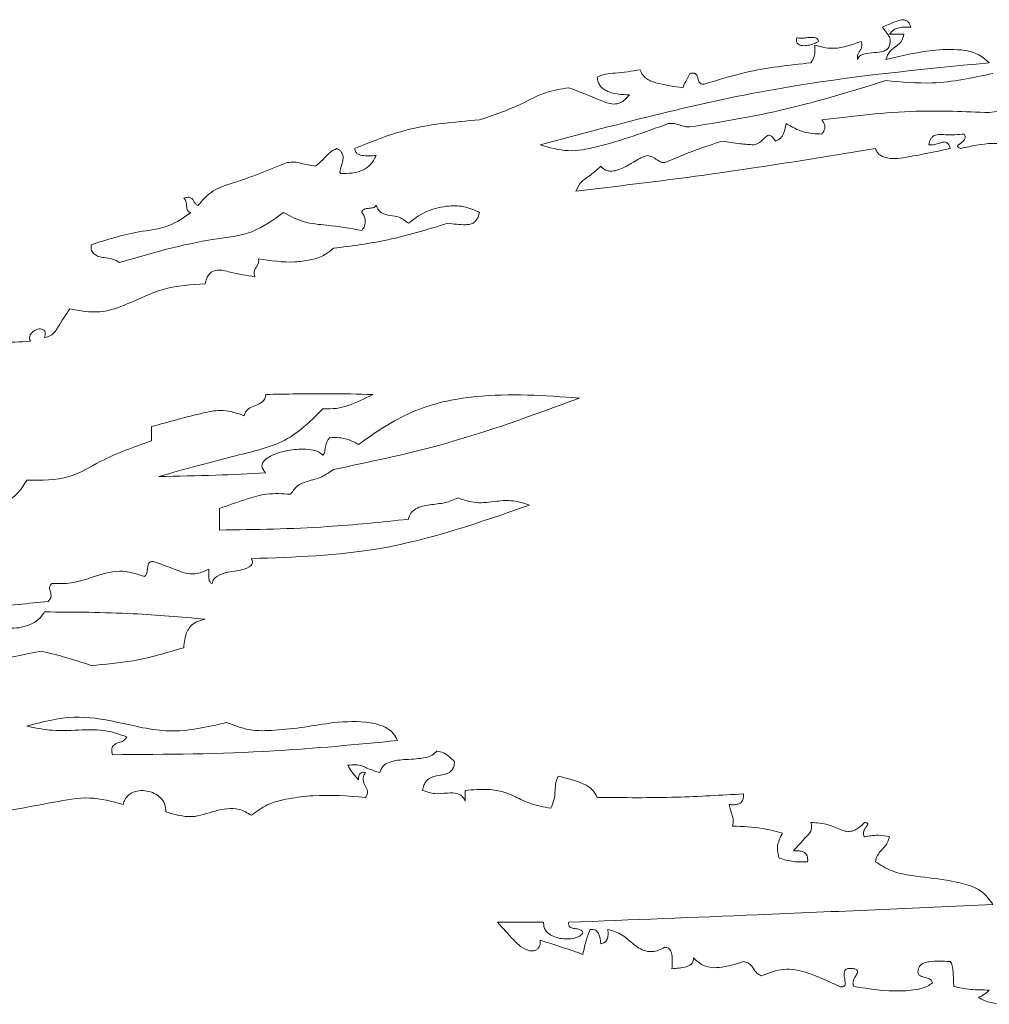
# Paper-space layout 'Sheet1' of a CAD drawing. Header units: millimetres. Extents: x 0 to 4318, y 0 to 2794.
# Tile 65 of 69: x 2503 to 2562, y 2339 to 2400. Entities that reach past the tile are written whole.
import ezdxf

# ---------------------------------------------------------------- set-up
doc = ezdxf.new("R2010")
doc.units = ezdxf.units.MM
doc.header["$LTSCALE"] = 5

psp = doc.layouts.new('Sheet1')

# ---------------------------------------------------------------- linework, layer by layer
at = {"color": 7, "linetype": 'Continuous', "lineweight": 15}
for p, q in [((2556.915, 2398.689), (2556.033, 2398.689)), ((2510.69, 2373.719), (2510.69, 2374.592)), ((2514.852, 2369.56), (2514.852, 2368.24)), ((2529.964, 2351.591), (2529.964, 2352.249)), ((2534.778, 2344.145), (2531.936, 2344.145))]:
    psp.add_line(p, q, dxfattribs=at)
for points, knots in [([(2557.35, 2399.13), (2557.324, 2399.199), (2557.278, 2399.323), (2557.163, 2399.469), (2556.968, 2399.589), (2556.65, 2399.58), (2556.189, 2399.385), (2555.832, 2399.231), (2555.598, 2399.13)], [0, 0, 0, 0, 0.1070549, 0.1924954, 0.266512, 0.4331486, 0.627706, 1, 1, 1, 1]), ([(2555.598, 2399.13), (2555.723, 2398.968), (2555.872, 2398.773), (2556.035, 2398.53), (2556.074, 2398.392), (2556.077, 2398.221), (2556.049, 2398.099), (2556.033, 2398.03)], [0, 0, 0, 0, 0.492873, 0.591447, 0.7001, 0.831378, 1, 1, 1, 1]), ([(2555.807, 2397.151), (2555.876, 2397.327), (2556.011, 2397.672), (2556.445, 2397.937), (2556.807, 2398.25), (2556.878, 2398.538), (2556.915, 2398.689)], [0, 0, 0, 0, 0.2835965, 0.5542434, 0.7657208, 1, 1, 1, 1]), ([(2556.033, 2398.689), (2556.105, 2398.784), (2556.253, 2398.982), (2556.733, 2399.151), (2557.105, 2399.138), (2557.35, 2399.13)], [0, 0, 0, 0, 0.240164, 0.497369, 1, 1, 1, 1]), ([(2550.33, 2398.478), (2550.322, 2398.432), (2550.305, 2398.349), (2550.317, 2398.231), (2550.361, 2398.138), (2550.448, 2398.054), (2550.594, 2398), (2550.828, 2397.983), (2551.137, 2398.027), (2551.407, 2398.113), (2551.588, 2398.196), (2551.639, 2398.237), (2551.66, 2398.254)], [0, 0, 0, 0, 0.080522, 0.1454325, 0.2012624, 0.2547613, 0.3516156, 0.4635096, 0.6581664, 0.8871087, 0.9539721, 1, 1, 1, 1]), ([(2551.66, 2398.254), (2551.656, 2398.281), (2551.649, 2398.333), (2551.612, 2398.399), (2551.558, 2398.446), (2551.423, 2398.508), (2551.171, 2398.505), (2550.864, 2398.471), (2550.574, 2398.435), (2550.407, 2398.464), (2550.33, 2398.478)], [0, 0, 0, 0, 0.056435, 0.105262, 0.152215, 0.201807, 0.406098, 0.652781, 0.841713, 1, 1, 1, 1]), ([(2554.287, 2398.254), (2553.739, 2398.051), (2553.03, 2397.789), (2552.046, 2397.851), (2551.659, 2397.964), (2551.433, 2398.03)], [0, 0, 0, 0, 0.5877797, 0.7596573, 1, 1, 1, 1]), ([(2554.067, 2397.151), (2554.059, 2397.234), (2554.044, 2397.38), (2554.134, 2397.569), (2554.229, 2397.693), (2554.293, 2397.813), (2554.325, 2397.933), (2554.327, 2398.085), (2554.302, 2398.193), (2554.287, 2398.254)], [0, 0, 0, 0, 0.210055, 0.369684, 0.521098, 0.613467, 0.715633, 0.839479, 1, 1, 1, 1]), ([(2551.433, 2398.03), (2551.443, 2397.902), (2551.462, 2397.667), (2551.41, 2397.283), (2551.281, 2397.065), (2551.206, 2396.94)], [0, 0, 0, 0, 0.339843, 0.620735, 1, 1, 1, 1]), ([(2556.033, 2398.03), (2556.021, 2397.985), (2555.997, 2397.899), (2555.89, 2397.755), (2555.585, 2397.591), (2555.073, 2397.563), (2554.572, 2397.535), (2554.195, 2397.387), (2554.109, 2397.229), (2554.067, 2397.151)], [0, 0, 0, 0, 0.060612, 0.115829, 0.228075, 0.497666, 0.772807, 0.888563, 1, 1, 1, 1]), ([(2562.165, 2396.94), (2561.926, 2397.142), (2561.427, 2397.566), (2560.173, 2397.804), (2558.276, 2397.722), (2556.751, 2397.37), (2555.807, 2397.151)], [0, 0, 0, 0, 0.139564, 0.2925719, 0.5616717, 1, 1, 1, 1]), ([(2534.564, 2391.899), (2539.491, 2393.213), (2548.561, 2395.63), (2557.9, 2396.529), (2562.165, 2396.94)], [0, 0, 0, 0, 0.543343, 1, 1, 1, 1]), ([(2551.206, 2396.94), (2549.853, 2396.794), (2547.622, 2396.554), (2545.482, 2395.886), (2544.64, 2395.623)], [0, 0, 0, 0, 0.606355, 1, 1, 1, 1]), ([(2540.707, 2396.508), (2540.199, 2396.427), (2539.491, 2396.315), (2538.589, 2396.268), (2538.233, 2396.129), (2538.067, 2396.064)], [0, 0, 0, 0, 0.575839, 0.802656, 1, 1, 1, 1]), ([(2543.323, 2395.406), (2542.798, 2395.479), (2542.038, 2395.584), (2541.191, 2395.871), (2540.84, 2396.19), (2540.752, 2396.4), (2540.707, 2396.508)], [0, 0, 0, 0, 0.534803, 0.773235, 0.883772, 1, 1, 1, 1]), ([(2543.764, 2396.285), (2543.679, 2396.122), (2543.527, 2395.832), (2543.385, 2395.536), (2543.323, 2395.406)], [0, 0, 0, 0, 0.558682, 1, 1, 1, 1]), ([(2544.64, 2395.623), (2544.608, 2395.621), (2544.55, 2395.617), (2544.469, 2395.636), (2544.396, 2395.679), (2544.337, 2395.755), (2544.281, 2395.891), (2544.24, 2396.068), (2544.161, 2396.23), (2544.056, 2396.293), (2543.975, 2396.312), (2543.875, 2396.311), (2543.804, 2396.294), (2543.764, 2396.285)], [0, 0, 0, 0, 0.075937, 0.138134, 0.193169, 0.273801, 0.359897, 0.541971, 0.708348, 0.764038, 0.826942, 0.90357, 1, 1, 1, 1]), ([(2562.391, 2396.285), (2561.151, 2396.019), (2558.973, 2395.553), (2556.759, 2395.758), (2555.807, 2395.847)], [0, 0, 0, 0, 0.56949, 1, 1, 1, 1]), ([(2538.067, 2396.064), (2538.084, 2395.957), (2538.115, 2395.756), (2538.263, 2395.497), (2538.47, 2395.305), (2539.038, 2395.013), (2539.59, 2394.988), (2540.046, 2394.968)], [0, 0, 0, 0, 0.129034, 0.24191, 0.350668, 0.464059, 1, 1, 1, 1]), ([(2555.807, 2395.847), (2553.613, 2395.169), (2549.661, 2393.949), (2545.579, 2393.291), (2543.764, 2392.998)], [0, 0, 0, 0, 0.555203, 1, 1, 1, 1]), ([(2536.316, 2395.406), (2535.835, 2395.328), (2534.797, 2395.16), (2533.085, 2394.189), (2531.699, 2393.723), (2530.846, 2393.436)], [0, 0, 0, 0, 0.248449, 0.53695, 1, 1, 1, 1]), ([(2540.046, 2394.968), (2539.959, 2394.862), (2539.801, 2394.67), (2539.505, 2394.478), (2539.153, 2394.385), (2538.735, 2394.437), (2537.799, 2394.852), (2536.981, 2395.157), (2536.316, 2395.406)], [0, 0, 0, 0, 0.099542, 0.180916, 0.253364, 0.361674, 0.480631, 1, 1, 1, 1]), ([(2562.165, 2393.877), (2563.78, 2394.129), (2566.69, 2394.583), (2569.626, 2394.393), (2570.932, 2394.309)], [0, 0, 0, 0, 0.555235, 1, 1, 1, 1]), ([(2551.868, 2393.436), (2553.803, 2393.671), (2557.225, 2394.087), (2560.668, 2393.941), (2562.165, 2393.877)], [0, 0, 0, 0, 0.565267, 1, 1, 1, 1]), ([(2530.846, 2393.436), (2529.27, 2393.303), (2526.621, 2393.079), (2524.166, 2392.08), (2523.171, 2391.675)], [0, 0, 0, 0, 0.594715, 1, 1, 1, 1]), ([(2542.453, 2393.213), (2541.003, 2392.684), (2539.006, 2391.956), (2536.28, 2391.401), (2535.136, 2391.733), (2534.564, 2391.899)], [0, 0, 0, 0, 0.5691732, 0.7843014, 1, 1, 1, 1]), ([(2543.764, 2392.998), (2543.708, 2392.999), (2543.582, 2393), (2543.337, 2393.061), (2543.046, 2393.139), (2542.735, 2393.225), (2542.54, 2393.216), (2542.453, 2393.213)], [0, 0, 0, 0, 0.125051, 0.282918, 0.564076, 0.806146, 1, 1, 1, 1]), ([(2549.026, 2392.122), (2549.133, 2392.175), (2549.348, 2392.281), (2549.581, 2392.682), (2549.638, 2393.005), (2549.675, 2393.213)], [0, 0, 0, 0, 0.262887, 0.527273, 1, 1, 1, 1]), ([(2549.675, 2393.213), (2550.025, 2393.008), (2550.704, 2392.611), (2551.488, 2392.579), (2551.868, 2392.563)], [0, 0, 0, 0, 0.51581, 1, 1, 1, 1]), ([(2551.868, 2392.563), (2551.911, 2392.618), (2551.988, 2392.718), (2552.061, 2392.884), (2552.073, 2393.061), (2552.006, 2393.253), (2551.917, 2393.371), (2551.868, 2393.436)], [0, 0, 0, 0, 0.213602, 0.389265, 0.547869, 0.748838, 1, 1, 1, 1]), ([(2542.227, 2390.806), (2542.864, 2391.078), (2544.015, 2391.57), (2545.206, 2391.952), (2545.736, 2392.122)], [0, 0, 0, 0, 0.554528, 1, 1, 1, 1]), ([(2545.736, 2392.122), (2546.108, 2392.065), (2546.763, 2391.965), (2547.423, 2391.919), (2547.709, 2391.899)], [0, 0, 0, 0, 0.567904, 1, 1, 1, 1]), ([(2547.709, 2391.899), (2547.823, 2391.938), (2548.043, 2392.014), (2548.274, 2392.245), (2548.438, 2392.417), (2548.586, 2392.495), (2548.693, 2392.489), (2548.787, 2392.434), (2548.905, 2392.317), (2548.976, 2392.202), (2549.026, 2392.122)], [0, 0, 0, 0, 0.214399, 0.411422, 0.575955, 0.640965, 0.702798, 0.758829, 0.832685, 1, 1, 1, 1]), ([(2560.627, 2392.563), (2560.242, 2392.531), (2559.712, 2392.486), (2559.072, 2392.562), (2558.747, 2392.48), (2558.585, 2392.304), (2558.497, 2392.122), (2558.465, 2391.979), (2558.447, 2391.899)], [0, 0, 0, 0, 0.454464, 0.626125, 0.763433, 0.82698, 0.903197, 1, 1, 1, 1]), ([(2558.447, 2391.899), (2558.565, 2391.898), (2558.789, 2391.896), (2559.06, 2391.991), (2559.267, 2392.058), (2559.425, 2392.088), (2559.56, 2392.051), (2559.651, 2391.959), (2559.717, 2391.834), (2559.747, 2391.733), (2559.764, 2391.675)], [0, 0, 0, 0, 0.224939, 0.426639, 0.543815, 0.642992, 0.73138, 0.798542, 0.884985, 1, 1, 1, 1]), ([(2560.413, 2391.675), (2560.379, 2391.686), (2560.321, 2391.705), (2560.259, 2391.737), (2560.229, 2391.764), (2560.216, 2391.782), (2560.211, 2391.802), (2560.214, 2391.828), (2560.233, 2391.86), (2560.279, 2391.905), (2560.377, 2391.98), (2560.498, 2392.067), (2560.606, 2392.18), (2560.662, 2392.278), (2560.68, 2392.377), (2560.67, 2392.471), (2560.642, 2392.531), (2560.627, 2392.563)], [0, 0, 0, 0, 0.08942, 0.150131, 0.171944, 0.189701, 0.2052, 0.220475, 0.253673, 0.296148, 0.380377, 0.560923, 0.666075, 0.767761, 0.836556, 0.911654, 1, 1, 1, 1]), ([(2564.792, 2391.675), (2563.98, 2391.844), (2562.515, 2392.149), (2561.06, 2391.821), (2560.413, 2391.675)], [0, 0, 0, 0, 0.554982, 1, 1, 1, 1]), ([(2522.074, 2391.675), (2521.925, 2391.604), (2521.632, 2391.463), (2521.264, 2391.015), (2520.953, 2390.75), (2520.763, 2390.588)], [0, 0, 0, 0, 0.285524, 0.562286, 1, 1, 1, 1]), ([(2522.301, 2390.147), (2522.292, 2390.155), (2522.275, 2390.172), (2522.261, 2390.208), (2522.254, 2390.287), (2522.307, 2390.499), (2522.407, 2390.759), (2522.463, 2391.06), (2522.448, 2391.273), (2522.37, 2391.445), (2522.248, 2391.581), (2522.135, 2391.642), (2522.074, 2391.675)], [0, 0, 0, 0, 0.0204825, 0.041562, 0.0652771, 0.1579676, 0.4152633, 0.5536114, 0.6877414, 0.7787043, 0.8792396, 1, 1, 1, 1]), ([(2523.171, 2391.675), (2523.175, 2391.633), (2523.184, 2391.555), (2523.233, 2391.451), (2523.317, 2391.357), (2523.451, 2391.287), (2523.846, 2391.201), (2524.197, 2391.224), (2524.487, 2391.243)], [0, 0, 0, 0, 0.081621, 0.152487, 0.219273, 0.32319, 0.439962, 1, 1, 1, 1]), ([(2555.163, 2391.675), (2551.834, 2391.129), (2545.718, 2390.127), (2539.566, 2389.39), (2536.763, 2389.054)], [0, 0, 0, 0, 0.544463, 1, 1, 1, 1]), ([(2559.764, 2391.675), (2558.911, 2391.492), (2557.645, 2391.22), (2556.234, 2391.002), (2555.655, 2391.152), (2555.437, 2391.269), (2555.259, 2391.445), (2555.196, 2391.597), (2555.163, 2391.675)], [0, 0, 0, 0, 0.537188, 0.797955, 0.851068, 0.900215, 0.948333, 1, 1, 1, 1]), ([(2519.011, 2390.806), (2517.929, 2390.368), (2516.428, 2389.761), (2514.403, 2389.175), (2513.817, 2388.501), (2513.535, 2388.178)], [0, 0, 0, 0, 0.573459, 0.795389, 1, 1, 1, 1]), ([(2520.763, 2390.588), (2520.457, 2390.642), (2520.029, 2390.717), (2519.45, 2390.87), (2519.169, 2390.829), (2519.011, 2390.806)], [0, 0, 0, 0, 0.526177, 0.734882, 1, 1, 1, 1]), ([(2524.487, 2391.243), (2524.385, 2391.043), (2524.179, 2390.643), (2523.609, 2390.295), (2522.969, 2390.138), (2522.535, 2390.144), (2522.301, 2390.147)], [0, 0, 0, 0, 0.252929, 0.505933, 0.732608, 1, 1, 1, 1]), ([(2538.294, 2390.588), (2538.356, 2390.521), (2538.474, 2390.395), (2538.713, 2390.295), (2539.157, 2390.264), (2539.818, 2390.541), (2540.416, 2390.912), (2540.871, 2391.17), (2541.056, 2391.221), (2541.136, 2391.243)], [0, 0, 0, 0, 0.085839, 0.163071, 0.240592, 0.504577, 0.818405, 0.920601, 1, 1, 1, 1]), ([(2541.136, 2391.243), (2541.242, 2391.226), (2541.47, 2391.187), (2541.727, 2390.989), (2541.975, 2390.823), (2542.147, 2390.811), (2542.227, 2390.806)], [0, 0, 0, 0, 0.265815, 0.572913, 0.803384, 1, 1, 1, 1]), ([(2536.763, 2389.054), (2536.85, 2389.249), (2537.022, 2389.635), (2537.668, 2390.025), (2538.056, 2390.374), (2538.294, 2390.588)], [0, 0, 0, 0, 0.284452, 0.562061, 1, 1, 1, 1]), ([(2513.535, 2388.178), (2513.481, 2388.206), (2513.373, 2388.262), (2513.291, 2388.426), (2513.204, 2388.582), (2513.068, 2388.672), (2512.932, 2388.683), (2512.803, 2388.666), (2512.711, 2388.636), (2512.659, 2388.619)], [0, 0, 0, 0, 0.16144, 0.322951, 0.484407, 0.647261, 0.737902, 0.85246, 1, 1, 1, 1]), ([(2512.659, 2388.619), (2512.691, 2388.596), (2512.758, 2388.548), (2512.816, 2388.372), (2512.835, 2388.146), (2512.862, 2387.911), (2512.961, 2387.787), (2513.038, 2387.751), (2513.083, 2387.746), (2513.107, 2387.743)], [0, 0, 0, 0, 0.108814, 0.227009, 0.502535, 0.762507, 0.873729, 0.93252, 1, 1, 1, 1]), ([(2523.605, 2387.743), (2523.609, 2387.766), (2523.615, 2387.809), (2523.655, 2387.883), (2523.782, 2387.976), (2524.017, 2387.999), (2524.243, 2388.016), (2524.418, 2388.077), (2524.465, 2388.145), (2524.487, 2388.178)], [0, 0, 0, 0, 0.065512, 0.123099, 0.23395, 0.495614, 0.771294, 0.889563, 1, 1, 1, 1]), ([(2524.487, 2388.178), (2524.532, 2388.077), (2524.614, 2387.895), (2524.903, 2387.647), (2525.356, 2387.556), (2525.951, 2387.494), (2526.286, 2387.228), (2526.466, 2387.084)], [0, 0, 0, 0, 0.138815, 0.251131, 0.469624, 0.713639, 1, 1, 1, 1]), ([(2526.466, 2387.084), (2526.797, 2387.334), (2527.495, 2387.859), (2528.704, 2388.157), (2529.882, 2388.182), (2530.528, 2387.888), (2530.846, 2387.743)], [0, 0, 0, 0, 0.262623, 0.552359, 0.779726, 1, 1, 1, 1]), ([(2513.107, 2387.743), (2512.665, 2387.436), (2511.699, 2386.765), (2509.487, 2386.567), (2507.929, 2386.07), (2506.969, 2385.764)], [0, 0, 0, 0, 0.2441427, 0.5343705, 1, 1, 1, 1]), ([(2508.708, 2384.671), (2510.63, 2385.235), (2513.294, 2386.017), (2516.902, 2386.368), (2518.166, 2387.288), (2518.791, 2387.743)], [0, 0, 0, 0, 0.566997, 0.785954, 1, 1, 1, 1]), ([(2518.791, 2387.743), (2519.203, 2387.523), (2520.032, 2387.079), (2521.711, 2386.959), (2522.888, 2386.763), (2523.605, 2386.643)], [0, 0, 0, 0, 0.278172, 0.560274, 1, 1, 1, 1]), ([(2523.605, 2386.643), (2523.672, 2386.734), (2523.806, 2386.917), (2523.83, 2387.24), (2523.768, 2387.529), (2523.66, 2387.672), (2523.605, 2387.743)], [0, 0, 0, 0, 0.275532, 0.556492, 0.778685, 1, 1, 1, 1]), ([(2530.846, 2387.743), (2530.817, 2387.651), (2530.766, 2387.486), (2530.646, 2387.278), (2530.484, 2387.111), (2530.26, 2387.006), (2529.705, 2386.978), (2529.246, 2387.037), (2528.873, 2387.084)], [0, 0, 0, 0, 0.121461, 0.219523, 0.301861, 0.412338, 0.524047, 1, 1, 1, 1]), ([(2528.873, 2387.084), (2527.657, 2386.708), (2525.364, 2385.999), (2522.984, 2385.691), (2521.866, 2385.547)], [0, 0, 0, 0, 0.530183, 1, 1, 1, 1]), ([(2506.969, 2385.764), (2506.963, 2385.64), (2506.953, 2385.418), (2507.159, 2385.151), (2507.447, 2385.035), (2507.827, 2384.957), (2508.282, 2384.926), (2508.573, 2384.752), (2508.708, 2384.671)], [0, 0, 0, 0, 0.1593768, 0.2830169, 0.413166, 0.5591887, 0.7954552, 1, 1, 1, 1]), ([(2521.866, 2385.547), (2521.67, 2385.388), (2521.248, 2385.044), (2520.404, 2384.813), (2519.063, 2384.625), (2518.002, 2384.782), (2517.26, 2384.891)], [0, 0, 0, 0, 0.155854, 0.336392, 0.535625, 1, 1, 1, 1]), ([(2517.26, 2384.891), (2517.266, 2384.809), (2517.279, 2384.663), (2517.184, 2384.476), (2517.087, 2384.354), (2517.022, 2384.235), (2516.99, 2384.116), (2516.99, 2383.965), (2517.017, 2383.858), (2517.033, 2383.798)], [0, 0, 0, 0, 0.209684, 0.370401, 0.5229, 0.615209, 0.716753, 0.839833, 1, 1, 1, 1]), ([(2517.033, 2383.798), (2516.523, 2383.88), (2515.869, 2383.984), (2515.109, 2384.187), (2514.726, 2384.226), (2514.412, 2384.14), (2514.201, 2383.942), (2514.057, 2383.683), (2514.001, 2383.474), (2513.97, 2383.357)], [0, 0, 0, 0, 0.433483, 0.555974, 0.661005, 0.753612, 0.819138, 0.898386, 1, 1, 1, 1]), ([(2513.97, 2383.357), (2513.114, 2383.311), (2511.449, 2383.22), (2509.44, 2382.187), (2507.494, 2381.48), (2506.273, 2381.709), (2505.652, 2381.826)], [0, 0, 0, 0, 0.295215, 0.574403, 0.783409, 1, 1, 1, 1]), ([(2505.652, 2381.826), (2505.407, 2381.454), (2505.099, 2380.985), (2504.758, 2380.4), (2504.481, 2380.153), (2504.241, 2380.097), (2504.114, 2380.068)], [0, 0, 0, 0, 0.554116, 0.698516, 0.840708, 1, 1, 1, 1]), ([(2504.114, 2380.068), (2504.129, 2380.122), (2504.156, 2380.218), (2504.158, 2380.354), (2504.125, 2380.461), (2504.051, 2380.549), (2503.925, 2380.598), (2503.705, 2380.593), (2503.483, 2380.5), (2503.303, 2380.345), (2503.216, 2380.213), (2503.183, 2380.082), (2503.188, 2379.961), (2503.221, 2379.886), (2503.239, 2379.847)], [0, 0, 0, 0, 0.090407, 0.160749, 0.217198, 0.266928, 0.342006, 0.426798, 0.618112, 0.715469, 0.808323, 0.868738, 0.931008, 1, 1, 1, 1]), ([(2503.239, 2379.847), (2502.599, 2379.791), (2501.49, 2379.694), (2500.411, 2379.957), (2499.955, 2380.068)], [0, 0, 0, 0, 0.577128, 1, 1, 1, 1]), ([(2516.384, 2375.253), (2516.403, 2375.339), (2516.439, 2375.502), (2516.681, 2375.741), (2517.06, 2375.884), (2517.419, 2376.031), (2517.606, 2376.23), (2517.685, 2376.385), (2517.699, 2376.504), (2517.707, 2376.567)], [0, 0, 0, 0, 0.13048, 0.247457, 0.495004, 0.741601, 0.820589, 0.903863, 1, 1, 1, 1]), ([(2517.707, 2376.567), (2518.984, 2376.594), (2521.173, 2376.639), (2523.362, 2376.588), (2524.273, 2376.567)], [0, 0, 0, 0, 0.583676, 1, 1, 1, 1]), ([(2524.273, 2376.567), (2523.777, 2376.31), (2523.067, 2375.942), (2522.014, 2375.675), (2521.491, 2375.684), (2521.21, 2375.688)], [0, 0, 0, 0, 0.516972, 0.740043, 1, 1, 1, 1]), ([(2536.977, 2376.343), (2534.144, 2375.301), (2529.207, 2373.484), (2524.059, 2372.416), (2521.866, 2371.961)], [0, 0, 0, 0, 0.573882, 1, 1, 1, 1]), ([(2523.397, 2373.501), (2524.457, 2374.236), (2526.628, 2375.742), (2531.382, 2376.749), (2534.85, 2376.498), (2536.977, 2376.343)], [0, 0, 0, 0, 0.269232, 0.551929, 1, 1, 1, 1]), ([(2521.21, 2375.688), (2520.531, 2375.005), (2519.098, 2373.565), (2515.389, 2372.72), (2512.756, 2371.985), (2511.125, 2371.529)], [0, 0, 0, 0, 0.2552724, 0.538734, 1, 1, 1, 1]), ([(2510.69, 2374.592), (2511.742, 2374.889), (2513.177, 2375.295), (2515.133, 2375.7), (2515.951, 2375.408), (2516.384, 2375.253)], [0, 0, 0, 0, 0.564448, 0.769313, 1, 1, 1, 1]), ([(2521.21, 2372.84), (2521.239, 2372.872), (2521.302, 2372.94), (2521.338, 2373.127), (2521.366, 2373.364), (2521.442, 2373.67), (2521.574, 2373.843), (2521.645, 2373.936)], [0, 0, 0, 0, 0.105743, 0.227354, 0.462617, 0.709434, 1, 1, 1, 1]), ([(2521.645, 2373.936), (2522.02, 2373.926), (2522.64, 2373.91), (2523.182, 2373.617), (2523.397, 2373.501)], [0, 0, 0, 0, 0.603433, 1, 1, 1, 1]), ([(2503.018, 2371.308), (2503.911, 2371.29), (2505.528, 2371.258), (2507.883, 2372.737), (2509.619, 2373.344), (2510.69, 2373.719)], [0, 0, 0, 0, 0.3211192, 0.5812618, 1, 1, 1, 1]), ([(2517.707, 2371.749), (2517.661, 2371.793), (2517.579, 2371.874), (2517.496, 2372.013), (2517.456, 2372.17), (2517.494, 2372.353), (2517.666, 2372.583), (2518.009, 2372.805), (2518.621, 2373.043), (2519.506, 2373.217), (2520.352, 2373.221), (2520.958, 2373.055), (2521.132, 2372.907), (2521.21, 2372.84)], [0, 0, 0, 0, 0.040217, 0.073356, 0.101952, 0.142511, 0.18769, 0.282265, 0.399126, 0.606601, 0.855588, 0.934459, 1, 1, 1, 1]), ([(2511.125, 2371.529), (2512.293, 2371.549), (2514.488, 2371.587), (2516.681, 2371.698), (2517.707, 2371.749)], [0, 0, 0, 0, 0.532239, 1, 1, 1, 1]), ([(2521.866, 2371.961), (2521.631, 2371.796), (2521.141, 2371.451), (2520.337, 2371.274), (2519.604, 2371), (2519.353, 2370.62), (2519.232, 2370.436)], [0, 0, 0, 0, 0.273247, 0.571473, 0.792219, 1, 1, 1, 1]), ([(2499.514, 2369.995), (2499.775, 2369.881), (2500.273, 2369.663), (2501.089, 2369.697), (2501.854, 2369.988), (2502.549, 2370.525), (2502.861, 2371.047), (2503.018, 2371.308)], [0, 0, 0, 0, 0.2013074, 0.3858713, 0.5671633, 0.7829923, 1, 1, 1, 1]), ([(2519.232, 2370.436), (2518.736, 2370.47), (2517.831, 2370.533), (2516.372, 2370.104), (2515.422, 2369.764), (2514.852, 2369.56)], [0, 0, 0, 0, 0.327597, 0.596901, 1, 1, 1, 1]), ([(2533.908, 2369.777), (2530.874, 2368.714), (2525.334, 2366.772), (2519.475, 2366.574), (2516.825, 2366.485)], [0, 0, 0, 0, 0.547588, 1, 1, 1, 1]), ([(2526.466, 2368.901), (2526.507, 2369.037), (2526.585, 2369.299), (2527.047, 2369.661), (2527.79, 2369.817), (2528.692, 2369.863), (2529.254, 2370.101), (2529.516, 2370.212)], [0, 0, 0, 0, 0.118782, 0.229377, 0.480934, 0.757584, 1, 1, 1, 1]), ([(2529.516, 2370.212), (2529.885, 2370.088), (2530.66, 2369.827), (2531.812, 2370.018), (2532.925, 2370.096), (2533.581, 2369.883), (2533.908, 2369.777)], [0, 0, 0, 0, 0.257317, 0.541297, 0.770937, 1, 1, 1, 1]), ([(2514.852, 2368.24), (2517.069, 2368.272), (2520.95, 2368.328), (2524.81, 2368.729), (2526.466, 2368.901)], [0, 0, 0, 0, 0.571054, 1, 1, 1, 1]), ([(2510.911, 2366.273), (2510.871, 2366.283), (2510.799, 2366.3), (2510.699, 2366.302), (2510.618, 2366.283), (2510.542, 2366.235), (2510.483, 2366.143), (2510.444, 2365.99), (2510.425, 2365.789), (2510.401, 2365.597), (2510.335, 2365.453), (2510.275, 2365.414), (2510.246, 2365.394)], [0, 0, 0, 0, 0.09429, 0.168991, 0.22989, 0.283598, 0.372999, 0.473118, 0.647626, 0.83783, 0.920358, 1, 1, 1, 1]), ([(2514.197, 2365.832), (2513.963, 2365.727), (2513.551, 2365.54), (2512.9, 2365.529), (2512.055, 2365.846), (2511.397, 2366.091), (2510.911, 2366.273)], [0, 0, 0, 0, 0.221016, 0.389205, 0.547702, 1, 1, 1, 1]), ([(2516.825, 2366.485), (2516.842, 2366.446), (2516.874, 2366.375), (2516.891, 2366.267), (2516.875, 2366.157), (2516.804, 2366.048), (2516.347, 2365.743), (2515.58, 2365.733), (2514.837, 2365.503), (2514.491, 2365.234), (2514.434, 2365.046), (2514.405, 2364.953)], [0, 0, 0, 0, 0.039664, 0.072274, 0.10065, 0.141862, 0.18859, 0.607444, 0.820679, 0.911156, 1, 1, 1, 1]), ([(2510.246, 2365.394), (2509.733, 2365.553), (2508.661, 2365.885), (2507.147, 2365.373), (2505.801, 2364.929), (2504.95, 2364.945), (2504.549, 2364.953)], [0, 0, 0, 0, 0.27045, 0.564767, 0.795165, 1, 1, 1, 1]), ([(2514.405, 2364.953), (2514.372, 2364.965), (2514.309, 2364.988), (2514.224, 2365.11), (2514.193, 2365.402), (2514.195, 2365.655), (2514.197, 2365.832)], [0, 0, 0, 0, 0.105937, 0.206309, 0.44251, 1, 1, 1, 1]), ([(2504.549, 2364.953), (2504.521, 2364.923), (2504.469, 2364.87), (2504.423, 2364.775), (2504.4, 2364.627), (2504.474, 2364.432), (2504.53, 2364.224), (2504.487, 2364.065), (2504.426, 2363.959), (2504.363, 2363.895), (2504.329, 2363.86)], [0, 0, 0, 0, 0.102837, 0.185596, 0.258366, 0.472721, 0.695556, 0.778724, 0.877018, 1, 1, 1, 1]), ([(2504.329, 2363.86), (2503.106, 2363.731), (2500.989, 2363.509), (2498.871, 2363.297), (2497.977, 2363.208)], [0, 0, 0, 0, 0.577847, 1, 1, 1, 1]), ([(2501.272, 2362.546), (2501.432, 2362.441), (2501.764, 2362.222), (2502.394, 2362.199), (2503.044, 2362.337), (2503.69, 2362.64), (2503.978, 2363.025), (2504.114, 2363.208)], [0, 0, 0, 0, 0.1743418, 0.3620253, 0.5608141, 0.7915456, 1, 1, 1, 1]), ([(2504.114, 2363.208), (2505.928, 2363.199), (2509.219, 2363.184), (2512.498, 2362.896), (2513.97, 2362.767)], [0, 0, 0, 0, 0.550858, 1, 1, 1, 1]), ([(2513.97, 2362.767), (2513.789, 2362.72), (2513.465, 2362.637), (2513.076, 2362.359), (2512.741, 2361.828), (2512.694, 2361.353), (2512.659, 2361.012)], [0, 0, 0, 0, 0.232214, 0.415026, 0.580306, 1, 1, 1, 1]), ([(2503.9, 2360.797), (2501.582, 2360.343), (2498.744, 2359.787), (2495.514, 2359.02), (2494.086, 2358.914), (2493.304, 2359.297), (2492.936, 2359.477)], [0, 0, 0, 0, 0.629758, 0.770966, 0.892242, 1, 1, 1, 1]), ([(2506.969, 2359.921), (2506.401, 2360.109), (2505.39, 2360.443), (2504.355, 2360.689), (2503.9, 2360.797)], [0, 0, 0, 0, 0.561241, 1, 1, 1, 1]), ([(2512.659, 2361.012), (2511.63, 2360.705), (2509.768, 2360.151), (2507.834, 2359.992), (2506.969, 2359.921)], [0, 0, 0, 0, 0.552938, 1, 1, 1, 1]), ([(2515.287, 2356.415), (2514.113, 2356.142), (2511.851, 2355.616), (2508.752, 2356.452), (2505.797, 2356.932), (2503.977, 2356.449), (2503.018, 2356.194)], [0, 0, 0, 0, 0.286138, 0.551125, 0.763262, 1, 1, 1, 1]), ([(2521.866, 2356.415), (2520.673, 2356.221), (2518.962, 2355.943), (2516.703, 2355.878), (2515.747, 2356.24), (2515.287, 2356.415)], [0, 0, 0, 0, 0.544749, 0.78111, 1, 1, 1, 1]), ([(2525.804, 2355.312), (2525.725, 2355.465), (2525.569, 2355.767), (2525, 2356.2), (2523.739, 2356.549), (2522.622, 2356.469), (2521.866, 2356.415)], [0, 0, 0, 0, 0.117381, 0.232263, 0.480575, 1, 1, 1, 1]), ([(2503.018, 2356.194), (2503.539, 2356.085), (2504.664, 2355.85), (2506.292, 2355.981), (2507.85, 2355.986), (2508.732, 2355.684), (2509.156, 2355.539)], [0, 0, 0, 0, 0.255599, 0.552414, 0.785324, 1, 1, 1, 1]), ([(2509.156, 2355.539), (2509.11, 2355.46), (2509.017, 2355.298), (2508.739, 2355.211), (2508.481, 2355.13), (2508.288, 2354.981), (2508.234, 2354.799), (2508.236, 2354.629), (2508.268, 2354.508), (2508.286, 2354.439)], [0, 0, 0, 0, 0.164857, 0.339945, 0.51937, 0.683495, 0.765019, 0.866635, 1, 1, 1, 1]), ([(2508.286, 2354.439), (2511.591, 2354.459), (2517.444, 2354.494), (2523.269, 2355.064), (2525.804, 2355.312)], [0, 0, 0, 0, 0.564662, 1, 1, 1, 1]), ([(2524.702, 2353.343), (2524.76, 2353.485), (2524.877, 2353.767), (2525.477, 2354.085), (2526.385, 2354.154), (2527.277, 2354.183), (2527.937, 2354.381), (2528.127, 2354.567), (2528.218, 2354.657)], [0, 0, 0, 0, 0.1132657, 0.2246927, 0.4899187, 0.8003836, 0.904849, 1, 1, 1, 1]), ([(2528.218, 2354.657), (2528.355, 2354.637), (2528.61, 2354.601), (2528.964, 2354.333), (2529.178, 2354.128), (2529.308, 2354.004)], [0, 0, 0, 0, 0.312765, 0.58349, 1, 1, 1, 1]), ([(2529.308, 2354.004), (2529.295, 2353.903), (2529.272, 2353.723), (2529.156, 2353.495), (2528.876, 2353.247), (2528.353, 2353.176), (2527.826, 2353.077), (2527.534, 2352.806), (2527.399, 2352.558), (2527.362, 2352.36), (2527.342, 2352.249)], [0, 0, 0, 0, 0.104434, 0.186347, 0.258372, 0.481664, 0.713279, 0.792984, 0.884695, 1, 1, 1, 1]), ([(2522.736, 2353.787), (2522.899, 2353.809), (2523.191, 2353.848), (2523.598, 2353.77), (2524.066, 2353.542), (2524.438, 2353.425), (2524.702, 2353.343)], [0, 0, 0, 0, 0.2402, 0.428775, 0.596515, 1, 1, 1, 1]), ([(2523.397, 2352.905), (2523.26, 2353.056), (2523.011, 2353.329), (2522.821, 2353.645), (2522.736, 2353.787)], [0, 0, 0, 0, 0.552878, 1, 1, 1, 1]), ([(2523.832, 2353.343), (2523.791, 2353.35), (2523.717, 2353.364), (2523.614, 2353.354), (2523.535, 2353.317), (2523.459, 2353.234), (2523.415, 2353.09), (2523.403, 2352.969), (2523.397, 2352.905)], [0, 0, 0, 0, 0.168816, 0.299853, 0.408998, 0.512537, 0.739412, 1, 1, 1, 1]), ([(2523.832, 2351.814), (2523.863, 2351.858), (2523.92, 2351.936), (2523.961, 2352.068), (2523.956, 2352.274), (2523.807, 2352.527), (2523.678, 2352.799), (2523.686, 2353.029), (2523.734, 2353.188), (2523.797, 2353.288), (2523.832, 2353.343)], [0, 0, 0, 0, 0.097402, 0.176609, 0.247854, 0.466738, 0.699855, 0.784486, 0.881531, 1, 1, 1, 1]), ([(2535.219, 2351.153), (2535.293, 2351.313), (2535.455, 2351.661), (2535.473, 2352.207), (2535.51, 2352.712), (2535.617, 2352.993), (2535.666, 2353.125)], [0, 0, 0, 0, 0.257812, 0.55892, 0.793685, 1, 1, 1, 1]), ([(2535.666, 2353.125), (2536.203, 2352.996), (2536.932, 2352.821), (2537.79, 2352.349), (2537.975, 2351.992), (2538.067, 2351.814)], [0, 0, 0, 0, 0.58477, 0.793285, 1, 1, 1, 1]), ([(2508.941, 2351.376), (2508.972, 2351.483), (2509.03, 2351.686), (2509.227, 2351.933), (2509.519, 2352.134), (2509.919, 2352.245), (2510.392, 2352.23), (2510.85, 2352.087), (2511.242, 2351.822), (2511.533, 2351.422), (2511.555, 2351.099), (2511.566, 2350.932)], [0, 0, 0, 0, 0.0877947, 0.168151, 0.2468091, 0.3676896, 0.4936367, 0.6210049, 0.7458106, 0.8686799, 1, 1, 1, 1]), ([(2527.342, 2352.249), (2527.597, 2352.16), (2528.091, 2351.986), (2528.821, 2352.095), (2529.37, 2352.113), (2529.691, 2351.957), (2529.854, 2351.803), (2529.925, 2351.665), (2529.964, 2351.591)], [0, 0, 0, 0, 0.279153, 0.541802, 0.768412, 0.838113, 0.912503, 1, 1, 1, 1]), ([(2529.964, 2352.249), (2530.438, 2352.29), (2531.232, 2352.358), (2532.287, 2352.194), (2533.109, 2351.826), (2534.024, 2351.362), (2534.78, 2351.23), (2535.219, 2351.153)], [0, 0, 0, 0, 0.26152, 0.438061, 0.580004, 0.75628, 1, 1, 1, 1]), ([(2498.859, 2350.501), (2500.796, 2350.824), (2503.45, 2351.268), (2506.851, 2351.945), (2508.254, 2351.563), (2508.941, 2351.376)], [0, 0, 0, 0, 0.57933, 0.793993, 1, 1, 1, 1]), ([(2516.825, 2350.718), (2517.137, 2350.951), (2517.819, 2351.458), (2519.152, 2351.769), (2521.169, 2352.026), (2522.751, 2351.9), (2523.832, 2351.814)], [0, 0, 0, 0, 0.159336, 0.347879, 0.554506, 1, 1, 1, 1]), ([(2538.067, 2351.814), (2539.699, 2351.799), (2542.697, 2351.771), (2545.69, 2351.952), (2547.053, 2352.035)], [0, 0, 0, 0, 0.544335, 1, 1, 1, 1]), ([(2547.053, 2352.035), (2547.057, 2351.969), (2547.064, 2351.85), (2547.03, 2351.685), (2546.96, 2351.554), (2546.84, 2351.447), (2546.661, 2351.38), (2546.429, 2351.356), (2546.262, 2351.369), (2546.171, 2351.376)], [0, 0, 0, 0, 0.147309, 0.268994, 0.374886, 0.476632, 0.623287, 0.796077, 1, 1, 1, 1]), ([(2511.566, 2350.932), (2512.097, 2350.77), (2513.114, 2350.46), (2514.357, 2350.938), (2515.317, 2351.147), (2516.117, 2351.129), (2516.579, 2350.861), (2516.825, 2350.718)], [0, 0, 0, 0, 0.298201, 0.571162, 0.708778, 0.845198, 1, 1, 1, 1]), ([(2546.171, 2351.376), (2546.237, 2351.155), (2546.328, 2350.844), (2546.456, 2350.403), (2546.415, 2350.183), (2546.392, 2350.056)], [0, 0, 0, 0, 0.51199, 0.721013, 1, 1, 1, 1]), ([(2550.122, 2348.525), (2550.373, 2348.808), (2550.728, 2349.209), (2551.185, 2349.658), (2551.26, 2350), (2551.225, 2350.179), (2551.206, 2350.277)], [0, 0, 0, 0, 0.53027, 0.749498, 0.862217, 1, 1, 1, 1]), ([(2551.206, 2350.277), (2551.568, 2350.255), (2552.211, 2350.215), (2552.891, 2349.869), (2553.38, 2349.718), (2553.704, 2349.724), (2553.984, 2349.837), (2554.243, 2350.018), (2554.401, 2350.184), (2554.49, 2350.277)], [0, 0, 0, 0, 0.302683, 0.539019, 0.638728, 0.734478, 0.805766, 0.891803, 1, 1, 1, 1]), ([(2554.49, 2350.277), (2554.52, 2350.274), (2554.572, 2350.268), (2554.631, 2350.252), (2554.663, 2350.234), (2554.679, 2350.221), (2554.689, 2350.205), (2554.694, 2350.182), (2554.688, 2350.15), (2554.664, 2350.101), (2554.603, 2350.012), (2554.501, 2349.875), (2554.425, 2349.7), (2554.429, 2349.526), (2554.468, 2349.442), (2554.49, 2349.398)], [0, 0, 0, 0, 0.084049, 0.142746, 0.164524, 0.182632, 0.198516, 0.213825, 0.245612, 0.285151, 0.363564, 0.537241, 0.752204, 0.867219, 1, 1, 1, 1]), ([(2546.392, 2350.056), (2546.999, 2350.031), (2548.035, 2349.987), (2549.039, 2349.731), (2549.455, 2349.625)], [0, 0, 0, 0, 0.585521, 1, 1, 1, 1]), ([(2549.455, 2349.625), (2549.327, 2349.375), (2549.156, 2349.041), (2549.131, 2348.5), (2549.201, 2348.248), (2549.246, 2348.087)], [0, 0, 0, 0, 0.514587, 0.689682, 1, 1, 1, 1]), ([(2554.49, 2349.398), (2554.769, 2349.447), (2555.285, 2349.538), (2555.798, 2349.442), (2556.033, 2349.398)], [0, 0, 0, 0, 0.542832, 1, 1, 1, 1]), ([(2556.033, 2349.398), (2555.98, 2349.232), (2555.877, 2348.912), (2555.545, 2348.588), (2555.269, 2348.259), (2555.2, 2348.001), (2555.163, 2347.867)], [0, 0, 0, 0, 0.288093, 0.556236, 0.768149, 1, 1, 1, 1]), ([(2550.998, 2347.867), (2551.002, 2347.932), (2551.01, 2348.052), (2550.978, 2348.218), (2550.907, 2348.348), (2550.787, 2348.454), (2550.609, 2348.521), (2550.378, 2348.544), (2550.212, 2348.532), (2550.122, 2348.525)], [0, 0, 0, 0, 0.148284, 0.270227, 0.376064, 0.477781, 0.62455, 0.797187, 1, 1, 1, 1]), ([(2549.246, 2348.087), (2549.541, 2347.999), (2550.113, 2347.828), (2550.709, 2347.854), (2550.998, 2347.867)], [0, 0, 0, 0, 0.514772, 1, 1, 1, 1]), ([(2555.163, 2347.867), (2555.485, 2347.662), (2556.17, 2347.226), (2557.692, 2346.953), (2559.233, 2346.801), (2560.686, 2346.515), (2561.764, 2346.102), (2562.186, 2345.519), (2562.391, 2345.236)], [0, 0, 0, 0, 0.143377, 0.305286, 0.578169, 0.732102, 0.870056, 1, 1, 1, 1]), ([(2562.391, 2345.236), (2557.567, 2345.021), (2548.876, 2344.635), (2540.183, 2344.296), (2536.316, 2344.145)], [0, 0, 0, 0, 0.555071, 1, 1, 1, 1]), ([(2531.936, 2344.145), (2532.266, 2343.784), (2532.727, 2343.279), (2533.35, 2342.628), (2533.719, 2342.469), (2533.908, 2342.387)], [0, 0, 0, 0, 0.55309, 0.771073, 1, 1, 1, 1]), ([(2537.192, 2343.49), (2537.153, 2343.441), (2537.072, 2343.334), (2536.877, 2343.234), (2536.466, 2343.106), (2535.946, 2343.108), (2535.41, 2343.25), (2535.092, 2343.427), (2534.889, 2343.647), (2534.778, 2343.883), (2534.778, 2344.056), (2534.778, 2344.145)], [0, 0, 0, 0, 0.060575, 0.130149, 0.209518, 0.482759, 0.622063, 0.751667, 0.832576, 0.912852, 1, 1, 1, 1]), ([(2536.316, 2344.145), (2536.311, 2344.111), (2536.304, 2344.05), (2536.318, 2343.964), (2536.351, 2343.897), (2536.439, 2343.811), (2536.623, 2343.763), (2536.852, 2343.74), (2537.038, 2343.7), (2537.135, 2343.624), (2537.176, 2343.564), (2537.186, 2343.515), (2537.192, 2343.49)], [0, 0, 0, 0, 0.082542, 0.14909, 0.206304, 0.260744, 0.440269, 0.643783, 0.827752, 0.882429, 0.937827, 1, 1, 1, 1]), ([(2537.192, 2342.176), (2537.252, 2342.478), (2537.356, 2343.002), (2537.554, 2343.497), (2537.639, 2343.707)], [0, 0, 0, 0, 0.575763, 1, 1, 1, 1]), ([(2537.639, 2343.707), (2537.702, 2343.711), (2537.816, 2343.718), (2537.971, 2343.667), (2538.082, 2343.573), (2538.234, 2343.305), (2538.267, 2343.045), (2538.294, 2342.832)], [0, 0, 0, 0, 0.151628, 0.272225, 0.380926, 0.492219, 1, 1, 1, 1]), ([(2538.294, 2342.832), (2538.338, 2342.839), (2538.42, 2342.854), (2538.53, 2342.912), (2538.617, 2342.995), (2538.703, 2343.143), (2538.751, 2343.39), (2538.729, 2343.594), (2538.717, 2343.707)], [0, 0, 0, 0, 0.119844, 0.228206, 0.332863, 0.441316, 0.689963, 1, 1, 1, 1]), ([(2538.717, 2343.707), (2539.025, 2343.614), (2539.645, 2343.427), (2540.302, 2342.742), (2540.958, 2342.353), (2541.494, 2342.336), (2541.861, 2342.42), (2542.097, 2342.543), (2542.227, 2342.611)], [0, 0, 0, 0, 0.241063, 0.485447, 0.715875, 0.796824, 0.888914, 1, 1, 1, 1]), ([(2533.908, 2342.387), (2533.989, 2342.385), (2534.135, 2342.38), (2534.335, 2342.439), (2534.47, 2342.554), (2534.542, 2342.699), (2534.573, 2342.864), (2534.567, 2342.982), (2534.564, 2343.046)], [0, 0, 0, 0, 0.217209, 0.394216, 0.55181, 0.680656, 0.827209, 1, 1, 1, 1]), ([(2534.564, 2343.046), (2535.042, 2342.895), (2535.922, 2342.617), (2536.794, 2342.314), (2537.192, 2342.176)], [0, 0, 0, 0, 0.543525, 1, 1, 1, 1]), ([(2542.227, 2342.611), (2542.269, 2342.607), (2542.348, 2342.6), (2542.453, 2342.552), (2542.547, 2342.468), (2542.618, 2342.333), (2542.701, 2341.937), (2542.679, 2341.585), (2542.661, 2341.294)], [0, 0, 0, 0, 0.081991, 0.152774, 0.21931, 0.323018, 0.43998, 1, 1, 1, 1]), ([(2542.661, 2341.294), (2542.955, 2341.317), (2543.314, 2341.346), (2543.713, 2341.473), (2543.85, 2341.567), (2543.934, 2341.683), (2543.979, 2341.811), (2543.983, 2341.905), (2543.985, 2341.956)], [0, 0, 0, 0, 0.5332598, 0.650511, 0.7579829, 0.8296474, 0.9079957, 1, 1, 1, 1]), ([(2543.985, 2341.956), (2544.141, 2341.811), (2544.434, 2341.54), (2545.002, 2341.351), (2545.894, 2341.353), (2546.563, 2341.574), (2547.053, 2341.735)], [0, 0, 0, 0, 0.192823, 0.361722, 0.53202, 1, 1, 1, 1]), ([(2547.053, 2341.735), (2547.154, 2341.718), (2547.342, 2341.685), (2547.549, 2341.489), (2547.705, 2341.262), (2547.868, 2341.005), (2548.055, 2340.906), (2548.15, 2340.856)], [0, 0, 0, 0, 0.206137, 0.38648, 0.568381, 0.782329, 1, 1, 1, 1]), ([(2548.15, 2340.856), (2548.606, 2341.035), (2549.522, 2341.394), (2551.232, 2341.031), (2552.312, 2340.51), (2552.958, 2340.198)], [0, 0, 0, 0, 0.28528, 0.572058, 1, 1, 1, 1]), ([(2552.958, 2340.198), (2552.992, 2340.191), (2553.053, 2340.178), (2553.136, 2340.176), (2553.204, 2340.19), (2553.257, 2340.222), (2553.291, 2340.273), (2553.307, 2340.335), (2553.314, 2340.496), (2553.265, 2340.714), (2553.231, 2340.974), (2553.262, 2341.151), (2553.337, 2341.239), (2553.4, 2341.279), (2553.499, 2341.311), (2553.65, 2341.321), (2553.771, 2341.304), (2553.84, 2341.294)], [0, 0, 0, 0, 0.055215, 0.09856, 0.132756, 0.164656, 0.195074, 0.228236, 0.265891, 0.451692, 0.57921, 0.687949, 0.722978, 0.760877, 0.804778, 0.888155, 1, 1, 1, 1]), ([(2553.84, 2341.294), (2553.875, 2341.283), (2553.936, 2341.265), (2554.005, 2341.227), (2554.044, 2341.191), (2554.065, 2341.158), (2554.079, 2341.104), (2554.058, 2341.021), (2553.986, 2340.896), (2553.889, 2340.753), (2553.804, 2340.578), (2553.769, 2340.385), (2553.815, 2340.262), (2553.84, 2340.198)], [0, 0, 0, 0, 0.083717, 0.145925, 0.178526, 0.206705, 0.233119, 0.305009, 0.395375, 0.565756, 0.703265, 0.842982, 1, 1, 1, 1]), ([(2557.779, 2341.08), (2557.783, 2341.146), (2557.789, 2341.268), (2557.858, 2341.431), (2557.987, 2341.574), (2558.195, 2341.675), (2558.797, 2341.782), (2559.327, 2341.756), (2559.764, 2341.735)], [0, 0, 0, 0, 0.0841082, 0.1552998, 0.2216199, 0.3255881, 0.4440065, 1, 1, 1, 1]), ([(2559.764, 2341.735), (2559.791, 2341.702), (2559.854, 2341.625), (2559.909, 2341.411), (2559.959, 2340.934), (2559.97, 2340.507), (2559.978, 2340.198)], [0, 0, 0, 0, 0.081954, 0.187192, 0.411948, 1, 1, 1, 1]), ([(2558.667, 2340.418), (2558.659, 2340.452), (2558.645, 2340.517), (2558.585, 2340.596), (2558.452, 2340.693), (2558.221, 2340.748), (2557.99, 2340.803), (2557.858, 2340.9), (2557.8, 2340.98), (2557.786, 2341.045), (2557.779, 2341.08)], [0, 0, 0, 0, 0.087747, 0.166019, 0.243885, 0.500533, 0.756425, 0.83392, 0.912024, 1, 1, 1, 1]), ([(2553.84, 2340.198), (2554.797, 2340.052), (2556.174, 2339.843), (2557.704, 2339.987), (2558.359, 2340.197), (2558.569, 2340.348), (2558.667, 2340.418)], [0, 0, 0, 0, 0.586302, 0.843365, 0.92726, 1, 1, 1, 1]), ([(2559.978, 2340.198), (2560.32, 2340.13), (2561.041, 2339.986), (2561.777, 2339.986), (2562.165, 2339.986)], [0, 0, 0, 0, 0.47383, 1, 1, 1, 1]), ([(2562.165, 2339.986), (2562.06, 2339.882), (2561.868, 2339.693), (2561.621, 2339.589), (2561.509, 2339.542)], [0, 0, 0, 0, 0.549569, 1, 1, 1, 1]), ([(2561.509, 2339.542), (2561.619, 2339.464), (2561.852, 2339.298), (2562.389, 2339.191), (2562.789, 2339.139), (2563.041, 2339.107)], [0, 0, 0, 0, 0.247882, 0.526349, 1, 1, 1, 1])]:
    psp.add_open_spline(points, degree=3, knots=knots, dxfattribs=at)

doc.saveas('drawing.dxf')
